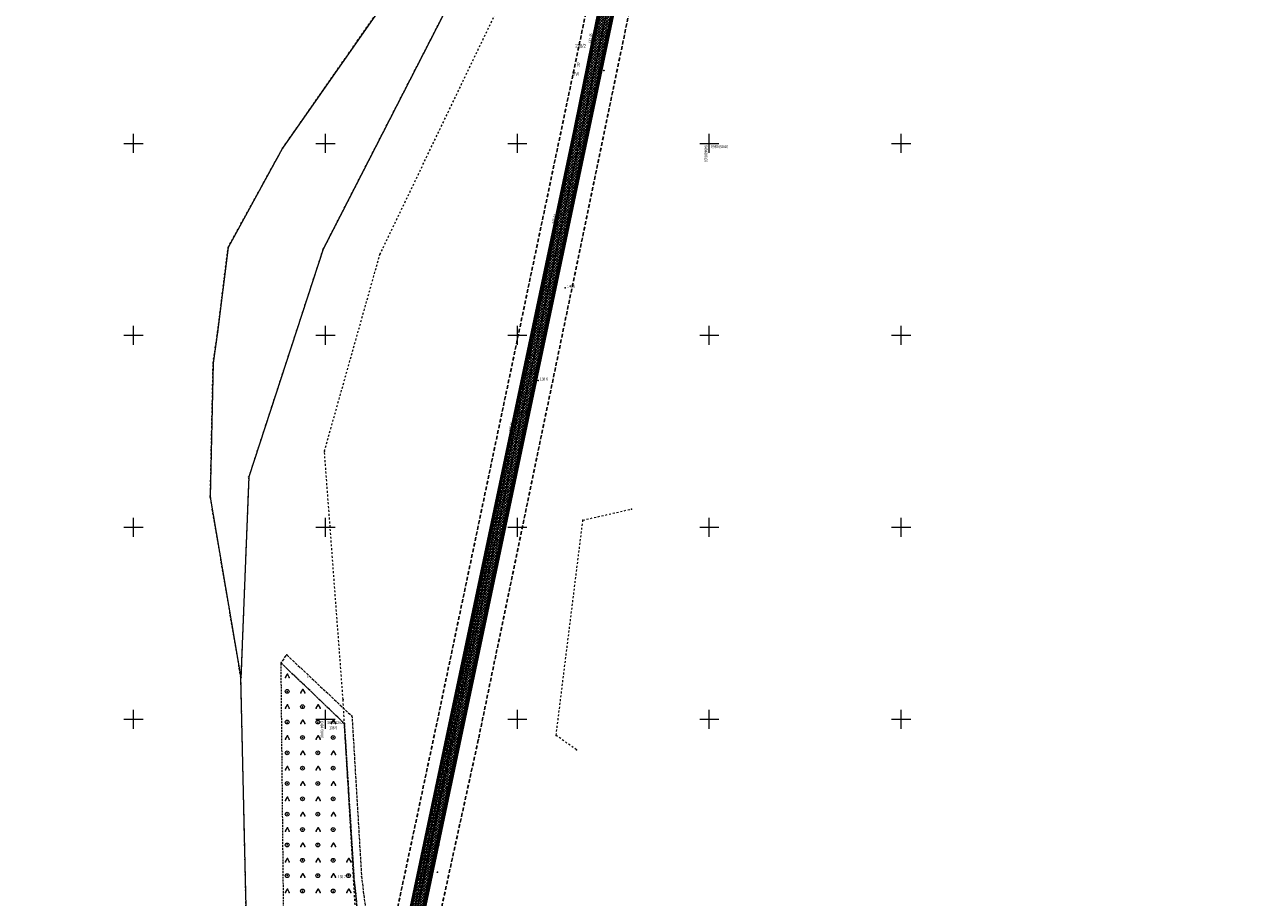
# Model space of a CAD drawing. Extents: x 6456700 to 6518119, y 5963420 to 5980059.
# Tile 96 of 256: x 6511890 to 6512212, y 5964903 to 5965130. Entities that reach past the tile are written whole.
import ezdxf
from ezdxf.enums import TextEntityAlignment as Align

# ---------------------------------------------------------------- set-up
doc = ezdxf.new("R2010")
doc.units = 0
doc.header["$MEASUREMENT"] = 0
for name, pattern in [('L_0_03', [1, 0.5, -0.5]), ('L_0_04', [1.5, 1, -0.5]), ('L_0_52', [1, 0.75, -0.25]), ('L_0_5A', [0.75, 0.5, -0.25])]:
    doc.linetypes.add(name, pattern=pattern)
doc.layers.get('0').update_dxf_attribs({"color": 2, "linetype": 'CONTINUOUS', "lineweight": 5})
for name, color, linetype, lineweight in [('18mm Kreska ciągła', 7, 'CONTINUOUS', 18), ('202_punkt_graniczny', 7, 'CONTINUOUS', 18), ('203_punkt_graniczny', 7, 'CONTINUOUS', 18), ('209_oznaczenie_konturu_klasyfikacyjnego', 96, 'CONTINUOUS', 18), ('210_oznaczenie_konturu_uzytku_gruntowego', 96, 'CONTINUOUS', 18), ('211_numer_dzialki_ewidencyjnej', 7, 'CONTINUOUS', 18), ('218_kontur_uzytku_gruntowego', 96, 'L_0_03', 18), ('219_dzialka_ewidencyjna', 7, 'CONTINUOUS', 18), ('50mm Kreska ciągła', 7, 'CONTINUOUS', 50), ('9mm Kreska ciągła', 252, 'CONTINUOUS', 9), ('jezdnia', 7, 'CONTINUOUS', 18), ('jezdnia_Atr17', 7, 'CONTINUOUS', 18), ('pikieta_naturalna', 7, 'CONTINUOUS', 18), ('pikieta_naturalna_Atr2', 7, 'CONTINUOUS', 18), ('przewod_kanalizacyjny', 7, 'CONTINUOUS', 18), ('przewod_wodociagowy', 7, 'CONTINUOUS', 18), ('rzedna', 7, 'CONTINUOUS', 18), ('rzedna_Atr2', 7, 'CONTINUOUS', 18), ('siatka_krzyrzy', 7, 'CONTINUOUS', 18), ('teren_zalesiony', 7, 'CONTINUOUS', 18), ('Zakres', 7, 'CONTINUOUS', 18)]:
    doc.layers.add(name, color=color, linetype=linetype, lineweight=lineweight)
doc.styles.get("Standard").update_dxf_attribs({"font": 'txt', "width": 0.75})

# ---------------------------------------------------------------- blocks, each defined once
blk = doc.blocks.new('mdcp_nowa')
at = {"layer": '203_punkt_graniczny', "linetype": 'Continuous', "lineweight": 18}
for points in [[(6494688.86, 5981548.67, 1), (6494688.86, 5981548.75, 1)], [(6494674.63, 5981522.83, 1), (6494674.63, 5981522.92, 1)], [(6494699.4, 5981522.42, 1), (6494699.4, 5981522.51, 1)], [(6494671.92, 5981500.8, 1), (6494671.92, 5981500.89, 1)], [(6494670.74, 5981492.72, 1), (6494670.74, 5981492.81, 1)], [(6494680.02, 5981463.08, 1), (6494680.02, 5981463.17, 1)], [(6494670.01, 5981457.76, 1), (6494670.01, 5981457.86, 1)], [(6494677.99, 5981410.78, 1), (6494677.99, 5981410.87, 1)]]:
    blk.add_hatch(color=18, dxfattribs=at).paths.add_polyline_path(points)
at = {"layer": 'pikieta_naturalna', "linetype": 'Continuous', "lineweight": 18}
for points in [[(6494772.56, 5981568.96, 1), (6494772.56, 5981569.04, 1)], [(6494769.57, 5981563.72, 1), (6494769.57, 5981563.81, 1)], [(6494766.26, 5981549.62, 1), (6494766.26, 5981549.71, 1)], [(6494763.7, 5981539.71, 1), (6494763.7, 5981539.8, 1)], [(6494758.54, 5981513.37, 1), (6494758.54, 5981513.46, 1)], [(6494762.45, 5981512.36, 1), (6494762.45, 5981512.45, 1)], [(6494755.38, 5981488.21, 1), (6494755.38, 5981488.29, 1)], [(6494751.13, 5981479.09, 1), (6494751.13, 5981479.18, 1)], [(6494744.97, 5981456.58, 1), (6494744.97, 5981456.67, 1)], [(6494744.75, 5981446.86, 1), (6494744.75, 5981446.95, 1)], [(6494739.88, 5981421.71, 1), (6494739.88, 5981421.79, 1)], [(6494704.94, 5981398.82, 1), (6494704.94, 5981398.91, 1)], [(6494734.75, 5981395.75, 1), (6494734.75, 5981395.83, 1)], [(6494728.87, 5981368.09, 1), (6494728.87, 5981368.18, 1)], [(6494707.44, 5981358.74, 1), (6494707.44, 5981358.83, 1)], [(6494729.16, 5981360.09, 1), (6494729.16, 5981360.18, 1)]]:
    blk.add_hatch(color=18, dxfattribs=at).paths.add_polyline_path(points)
at = {"layer": 'rzedna', "linetype": 'Continuous', "lineweight": 18}
for points in [[(6494769.33, 5981575.86, 1), (6494769.33, 5981575.95, 1)], [(6494769.72, 5981575.71, 1), (6494769.72, 5981575.8, 1)], [(6494759.64, 5981528.51, 1), (6494759.64, 5981528.61, 1)], [(6494760.13, 5981528.39, 1), (6494760.13, 5981528.49, 1)], [(6494748.57, 5981474.46, 1), (6494748.57, 5981474.55, 1)], [(6494749.03, 5981474.39, 1), (6494749.03, 5981474.49, 1)], [(6494736.71, 5981416.54, 1), (6494736.71, 5981416.62, 1)], [(6494737.27, 5981416.49, 1), (6494737.27, 5981416.58, 1)], [(6494725.45, 5981361.28, 1), (6494725.45, 5981361.37, 1)], [(6494726.02, 5981361.24, 1), (6494726.02, 5981361.33, 1)]]:
    blk.add_hatch(color=18, dxfattribs=at).paths.add_polyline_path(points)
for p in [(6494779.7, 5981454.74), (6494765.38, 5981392.07)]:
    blk.add_point(p)
at = {"layer": '202_punkt_graniczny', "color": 7, "linetype": 'Continuous', "lineweight": 18}
for centre in [(6494770.28, 5981578.21), (6494773.21, 5981577.59), (6494749.62, 5981480.38), (6494752.56, 5981479.76), (6494728.97, 5981382.54), (6494731.9, 5981381.92)]:
    blk.add_circle(centre, 0.25, dxfattribs=at)
at = {"layer": '202_punkt_graniczny'}
for p in [(6494770.28, 5981578.21), (6494773.21, 5981577.59), (6494749.62, 5981480.38), (6494752.56, 5981479.76), (6494728.97, 5981382.54), (6494731.9, 5981381.92)]:
    blk.add_point(p, dxfattribs=at)
at = {"layer": '203_punkt_graniczny', "color": 7, "linetype": 'Continuous', "lineweight": 18}
for centre in [(6494688.86, 5981548.71), (6494674.63, 5981522.87), (6494699.4, 5981522.47), (6494671.92, 5981500.85), (6494670.74, 5981492.77), (6494680.02, 5981463.13), (6494670.01, 5981457.81), (6494677.99, 5981410.82)]:
    blk.add_circle(centre, 0.045, dxfattribs=at)
at = {"layer": '203_punkt_graniczny'}
for p in [(6494688.86, 5981548.71), (6494674.63, 5981522.87), (6494699.4, 5981522.47), (6494671.92, 5981500.85), (6494670.74, 5981492.77), (6494680.02, 5981463.13), (6494670.01, 5981457.81), (6494677.99, 5981410.82)]:
    blk.add_point(p, dxfattribs=at)
at = {"layer": '218_kontur_uzytku_gruntowego', "lineweight": 18, "flags": 128}
for points in [[(6494770.28, 5981578.21), (6494790.94, 5981676.05)], [(6494773.21, 5981577.59), (6494793.87, 5981675.43)], [(6494741.09, 5981603.83), (6494699.4, 5981522.47)], [(6494688.86, 5981548.71), (6494718.51, 5981591.3)], [(6494714.18, 5981521.01), (6494746, 5981587.38)], [(6494749.62, 5981480.38), (6494770.28, 5981578.21)], [(6494752.56, 5981479.76), (6494773.21, 5981577.59)], [(6494674.63, 5981522.87), (6494688.86, 5981548.71)], [(6494671.92, 5981500.85), (6494674.63, 5981522.87)], [(6494699.4, 5981522.47), (6494680.02, 5981463.13)], [(6494699.75, 5981469.82), (6494714.18, 5981521.01)], [(6494670.74, 5981492.77), (6494671.92, 5981500.85)], [(6494670.01, 5981457.81), (6494670.74, 5981492.77)], [(6494728.97, 5981382.54), (6494749.62, 5981480.38)], [(6494731.9, 5981381.92), (6494752.56, 5981479.76)], [(6494704.6, 5981405.16), (6494699.75, 5981469.82)], [(6494680.02, 5981463.13), (6494677.99, 5981410.82)], [(6494677.99, 5981410.82), (6494670.01, 5981457.81)], [(6494767.08, 5981451.87), (6494779.7, 5981454.74)], [(6494760.1, 5981395.81), (6494767.08, 5981451.87)], [(6494679.32, 5981351.06), (6494677.99, 5981410.82)], [(6494710.63, 5981301.79), (6494704.6, 5981405.16)], [(6494765.38, 5981392.07), (6494760.1, 5981395.81)], [(6494717.04, 5981311.56), (6494731.9, 5981381.92)], [(6494721.07, 5981345.14), (6494728.97, 5981382.54)]]:
    blk.add_lwpolyline(points, dxfattribs=at)
at = {"layer": '218_kontur_uzytku_gruntowego'}
for p in [(6494770.28, 5981578.21), (6494770.28, 5981578.21), (6494770.28, 5981578.21), (6494770.28, 5981578.21), (6494773.21, 5981577.59), (6494773.21, 5981577.59), (6494773.21, 5981577.59), (6494773.21, 5981577.59), (6494688.86, 5981548.71), (6494688.86, 5981548.71), (6494674.63, 5981522.87), (6494674.63, 5981522.87), (6494699.4, 5981522.47), (6494699.4, 5981522.47), (6494714.18, 5981521.01), (6494714.18, 5981521.01), (6494714.18, 5981521.01), (6494714.18, 5981521.01), (6494671.92, 5981500.85), (6494671.92, 5981500.85), (6494670.74, 5981492.77), (6494670.74, 5981492.77), (6494749.62, 5981480.38), (6494749.62, 5981480.38), (6494749.62, 5981480.38), (6494749.62, 5981480.38), (6494752.56, 5981479.76), (6494752.56, 5981479.76), (6494752.56, 5981479.76), (6494752.56, 5981479.76), (6494699.75, 5981469.82), (6494699.75, 5981469.82), (6494699.75, 5981469.82), (6494699.75, 5981469.82), (6494680.02, 5981463.13), (6494680.02, 5981463.13), (6494670.01, 5981457.81), (6494670.01, 5981457.81), (6494767.08, 5981451.87), (6494767.08, 5981451.87), (6494677.99, 5981410.82), (6494677.99, 5981410.82), (6494677.99, 5981410.82), (6494677.99, 5981410.82), (6494704.6, 5981405.16), (6494704.6, 5981405.16), (6494704.6, 5981405.16), (6494704.6, 5981405.16), (6494760.1, 5981395.81), (6494760.1, 5981395.81), (6494728.97, 5981382.54), (6494728.97, 5981382.54), (6494728.97, 5981382.54), (6494728.97, 5981382.54), (6494731.9, 5981381.92), (6494731.9, 5981381.92), (6494731.9, 5981381.92), (6494731.9, 5981381.92)]:
    blk.add_point(p, dxfattribs=at)
at = {"layer": '219_dzialka_ewidencyjna', "color": 3, "linetype": 'Continuous', "lineweight": 18, "flags": 128}
for points in [[(6494770.28, 5981578.21), (6494790.94, 5981676.05)], [(6494773.21, 5981577.59), (6494793.87, 5981675.43)], [(6494741.09, 5981603.83), (6494699.4, 5981522.47)], [(6494718.51, 5981591.3), (6494688.86, 5981548.71)], [(6494749.62, 5981480.38), (6494770.28, 5981578.21)], [(6494752.56, 5981479.76), (6494773.21, 5981577.59)], [(6494688.86, 5981548.71), (6494674.63, 5981522.87)], [(6494674.63, 5981522.87), (6494671.92, 5981500.85)], [(6494699.4, 5981522.47), (6494680.02, 5981463.13)], [(6494671.92, 5981500.85), (6494670.74, 5981492.77)], [(6494670.74, 5981492.77), (6494670.01, 5981457.81)], [(6494728.97, 5981382.54), (6494749.62, 5981480.38)], [(6494731.9, 5981381.92), (6494752.56, 5981479.76)], [(6494680.02, 5981463.13), (6494677.99, 5981410.82)], [(6494670.01, 5981457.81), (6494677.99, 5981410.82)], [(6494679.32, 5981351.06), (6494677.99, 5981410.82)], [(6494710.85, 5981296.74), (6494728.97, 5981382.54)], [(6494713.86, 5981296.49), (6494731.9, 5981381.92)]]:
    blk.add_lwpolyline(points, dxfattribs=at)
at = {"layer": '219_dzialka_ewidencyjna', "color": 3}
for p in [(6494770.28, 5981578.21), (6494770.28, 5981578.21), (6494773.21, 5981577.59), (6494773.21, 5981577.59), (6494688.86, 5981548.71), (6494688.86, 5981548.71), (6494674.63, 5981522.87), (6494674.63, 5981522.87), (6494699.4, 5981522.47), (6494699.4, 5981522.47), (6494671.92, 5981500.85), (6494671.92, 5981500.85), (6494670.74, 5981492.77), (6494670.74, 5981492.77), (6494749.62, 5981480.38), (6494749.62, 5981480.38), (6494752.56, 5981479.76), (6494752.56, 5981479.76), (6494680.02, 5981463.13), (6494680.02, 5981463.13), (6494670.01, 5981457.81), (6494670.01, 5981457.81), (6494677.99, 5981410.82), (6494677.99, 5981410.82), (6494677.99, 5981410.82), (6494728.97, 5981382.54), (6494728.97, 5981382.54), (6494731.9, 5981381.92), (6494731.9, 5981381.92)]:
    blk.add_point(p, dxfattribs=at)
at = {"layer": 'jezdnia', "color": 7, "linetype": 'L_0_52', "lineweight": 18, "flags": 128}
blk.add_lwpolyline([(6494689.93, 5981416.78), (6494706.92, 5981400.82), (6494709.41, 5981359.01), (6494712.54, 5981333.42), (6494712.98, 5981303.17), (6494713.31, 5981300.28), (6494713.85, 5981296.4), (6494712.82, 5981273.82), (6494714.22, 5981236.42), (6494712.46, 5981224.52), (6494707.96, 5981224.18), (6494709.02, 5981238.31), (6494710.21, 5981273.66), (6494710.7, 5981303.42), (6494710.11, 5981332.99), (6494707.44, 5981358.78), (6494704.94, 5981398.86), (6494688.46, 5981414.69)], close=True, dxfattribs=at)
at = {"layer": 'jezdnia'}
for p in [(6494689.93, 5981416.78), (6494688.46, 5981414.69), (6494706.92, 5981400.82), (6494704.94, 5981398.86), (6494707.44, 5981358.78), (6494709.41, 5981359.01)]:
    blk.add_point(p, dxfattribs=at)
at = {"layer": 'pikieta_naturalna', "color": 7, "linetype": 'Continuous', "lineweight": 18}
for centre in [(6494772.56, 5981569), (6494769.57, 5981563.77), (6494766.26, 5981549.66), (6494763.7, 5981539.76), (6494758.54, 5981513.41), (6494762.45, 5981512.4), (6494755.38, 5981488.25), (6494751.13, 5981479.14), (6494744.97, 5981456.62), (6494744.75, 5981446.9), (6494739.88, 5981421.75), (6494704.94, 5981398.86), (6494734.75, 5981395.79), (6494728.87, 5981368.14), (6494707.44, 5981358.78), (6494729.16, 5981360.14)]:
    blk.add_circle(centre, 0.045, dxfattribs=at)
at = {"layer": 'pikieta_naturalna'}
for p in [(6494772.56, 5981569), (6494769.57, 5981563.77), (6494766.26, 5981549.66), (6494763.7, 5981539.76), (6494758.54, 5981513.41), (6494762.45, 5981512.4), (6494755.38, 5981488.25), (6494751.13, 5981479.14), (6494744.97, 5981456.62), (6494744.75, 5981446.9), (6494739.88, 5981421.75), (6494704.94, 5981398.86), (6494734.75, 5981395.79), (6494728.87, 5981368.14), (6494707.44, 5981358.78), (6494729.16, 5981360.14)]:
    blk.add_point(p, dxfattribs=at)
at = {"layer": 'przewod_kanalizacyjny', "color": 34, "linetype": 'Continuous', "lineweight": 18, "flags": 128}
blk.add_lwpolyline([(6494710.02, 5981224.59), (6494712.73, 5981299.13), (6494714.74, 5981309.22), (6494725.45, 5981361.32), (6494736.71, 5981416.58), (6494748.57, 5981474.51), (6494759.64, 5981528.56), (6494769.33, 5981575.9), (6494780.23, 5981628.88), (6494789.56, 5981673.48), (6494801.12, 5981726.88), (6494812.93, 5981781.06), (6494824.61, 5981835.02), (6494837.01, 5981892.75), (6494849.07, 5981948.89), (6494861.07, 5982003.73), (6494867.35, 5982032.39), (6494874.85, 5982069.31)], dxfattribs=at)
at = {"layer": 'przewod_kanalizacyjny'}
for p in [(6494769.33, 5981575.9), (6494759.64, 5981528.56), (6494748.57, 5981474.51), (6494736.71, 5981416.58), (6494725.45, 5981361.32)]:
    blk.add_point(p, dxfattribs=at)
at = {"layer": 'przewod_wodociagowy', "color": 5, "linetype": 'Continuous', "lineweight": 18, "flags": 128}
blk.add_lwpolyline([(6494892.06, 5982140.59), (6494877.83, 5982080.71), (6494875.47, 5982069.24), (6494867.82, 5982032.34), (6494861.63, 5982003.58), (6494849.58, 5981948.68), (6494837.65, 5981892.5), (6494825.12, 5981834.8), (6494813.48, 5981780.79), (6494801.71, 5981726.67), (6494790.16, 5981673.27), (6494780.64, 5981628.68), (6494769.72, 5981575.76), (6494760.13, 5981528.44), (6494749.03, 5981474.44), (6494737.27, 5981416.53), (6494726.02, 5981361.28), (6494715.35, 5981309.09), (6494713.3, 5981298.99), (6494710.89, 5981224.49)], dxfattribs=at)
at = {"layer": 'przewod_wodociagowy'}
for p in [(6494769.72, 5981575.76), (6494760.13, 5981528.44), (6494749.03, 5981474.44), (6494737.27, 5981416.53), (6494726.02, 5981361.28)]:
    blk.add_point(p, dxfattribs=at)
at = {"layer": 'rzedna', "color": 7, "linetype": 'Continuous', "lineweight": 18}
for centre in [(6494769.33, 5981575.9), (6494769.72, 5981575.76), (6494759.64, 5981528.56), (6494760.13, 5981528.44), (6494748.57, 5981474.51), (6494749.03, 5981474.44), (6494736.71, 5981416.58), (6494737.27, 5981416.53), (6494725.45, 5981361.32), (6494726.02, 5981361.28)]:
    blk.add_circle(centre, 0.045, dxfattribs=at)
at = {"layer": 'rzedna'}
for p in [(6494769.33, 5981575.9), (6494769.72, 5981575.76), (6494759.64, 5981528.56), (6494760.13, 5981528.44), (6494748.57, 5981474.51), (6494749.03, 5981474.44), (6494736.71, 5981416.58), (6494737.27, 5981416.53), (6494725.45, 5981361.32), (6494726.02, 5981361.28)]:
    blk.add_point(p, dxfattribs=at)
at = {"layer": 'siatka_krzyrzy', "linetype": 'Continuous', "lineweight": 18, "flags": 128}
for points in [[(6494650, 5981547.5), (6494650, 5981552.5)], [(6494700, 5981547.5), (6494700, 5981552.5)], [(6494750, 5981547.5), (6494750, 5981552.5)], [(6494800, 5981547.5), (6494800, 5981552.5)], [(6494850, 5981547.5), (6494850, 5981552.5)], [(6494647.5, 5981550), (6494652.5, 5981550)], [(6494697.5, 5981550), (6494702.5, 5981550)], [(6494747.5, 5981550), (6494752.5, 5981550)], [(6494797.5, 5981550), (6494802.5, 5981550)], [(6494847.5, 5981550), (6494852.5, 5981550)], [(6494647.5, 5981500), (6494652.5, 5981500)], [(6494650, 5981497.5), (6494650, 5981502.5)], [(6494697.5, 5981500), (6494702.5, 5981500)], [(6494700, 5981497.5), (6494700, 5981502.5)], [(6494747.5, 5981500), (6494752.5, 5981500)], [(6494750, 5981497.5), (6494750, 5981502.5)], [(6494797.5, 5981500), (6494802.5, 5981500)], [(6494800, 5981497.5), (6494800, 5981502.5)], [(6494847.5, 5981500), (6494852.5, 5981500)], [(6494850, 5981497.5), (6494850, 5981502.5)], [(6494650, 5981447.5), (6494650, 5981452.5)], [(6494700, 5981447.5), (6494700, 5981452.5)], [(6494750, 5981447.5), (6494750, 5981452.5)], [(6494800, 5981447.5), (6494800, 5981452.5)], [(6494850, 5981447.5), (6494850, 5981452.5)], [(6494647.5, 5981450), (6494652.5, 5981450)], [(6494697.5, 5981450), (6494702.5, 5981450)], [(6494747.5, 5981450), (6494752.5, 5981450)], [(6494797.5, 5981450), (6494802.5, 5981450)], [(6494847.5, 5981450), (6494852.5, 5981450)], [(6494647.5, 5981400), (6494652.5, 5981400)], [(6494650, 5981397.5), (6494650, 5981402.5)], [(6494697.5, 5981400), (6494702.5, 5981400)], [(6494700, 5981397.5), (6494700, 5981402.5)], [(6494747.5, 5981400), (6494752.5, 5981400)], [(6494750, 5981397.5), (6494750, 5981402.5)], [(6494797.5, 5981400), (6494802.5, 5981400)], [(6494800, 5981397.5), (6494800, 5981402.5)], [(6494847.5, 5981400), (6494852.5, 5981400)], [(6494850, 5981397.5), (6494850, 5981402.5)]]:
    blk.add_lwpolyline(points, dxfattribs=at)
at = {"layer": 'teren_zalesiony', "color": 7, "linetype": 'L_0_5A', "lineweight": 18, "flags": 128}
blk.add_lwpolyline([(6494698.67, 5981224.19), (6494696.16, 5981225.8), (6494692.81, 5981249.42), (6494692.53, 5981259.85), (6494691.16, 5981277.24), (6494686.93, 5981297.02), (6494689.27, 5981334.06), (6494688.46, 5981414.69), (6494704.94, 5981398.86), (6494707.44, 5981358.78), (6494710.11, 5981332.99), (6494710.7, 5981303.42), (6494710.21, 5981273.66), (6494709.02, 5981238.31), (6494707.96, 5981224.18)], close=True, dxfattribs=at)
at = {"layer": 'teren_zalesiony', "color": 7, "linetype": 'Continuous', "lineweight": 18, "flags": 128}
for points in [[(6494689.6, 5981410.86), (6494690.1, 5981411.73)], [(6494690.1, 5981411.73), (6494690.6, 5981410.86)], [(6494693.6, 5981406.86), (6494694.1, 5981407.73)], [(6494694.1, 5981407.73), (6494694.6, 5981406.86)], [(6494689.6, 5981402.86), (6494690.1, 5981403.73)], [(6494690.1, 5981403.73), (6494690.6, 5981402.86)], [(6494697.6, 5981402.86), (6494698.1, 5981403.73)], [(6494698.1, 5981403.73), (6494698.6, 5981402.86)], [(6494693.6, 5981398.86), (6494694.1, 5981399.73)], [(6494694.1, 5981399.73), (6494694.6, 5981398.86)], [(6494701.6, 5981398.86), (6494702.1, 5981399.73)], [(6494702.1, 5981399.73), (6494702.6, 5981398.86)], [(6494689.6, 5981394.86), (6494690.1, 5981395.73)], [(6494690.1, 5981395.73), (6494690.6, 5981394.86)], [(6494697.6, 5981394.86), (6494698.1, 5981395.73)], [(6494698.1, 5981395.73), (6494698.6, 5981394.86)], [(6494693.6, 5981390.86), (6494694.1, 5981391.73)], [(6494694.1, 5981391.73), (6494694.6, 5981390.86)], [(6494701.6, 5981390.86), (6494702.1, 5981391.73)], [(6494702.1, 5981391.73), (6494702.6, 5981390.86)], [(6494689.6, 5981386.86), (6494690.1, 5981387.73)], [(6494690.1, 5981387.73), (6494690.6, 5981386.86)], [(6494697.6, 5981386.86), (6494698.1, 5981387.73)], [(6494698.1, 5981387.73), (6494698.6, 5981386.86)], [(6494693.6, 5981382.86), (6494694.1, 5981383.73)], [(6494694.1, 5981383.73), (6494694.6, 5981382.86)], [(6494701.6, 5981382.86), (6494702.1, 5981383.73)], [(6494702.1, 5981383.73), (6494702.6, 5981382.86)], [(6494689.6, 5981378.86), (6494690.1, 5981379.73)], [(6494690.1, 5981379.73), (6494690.6, 5981378.86)], [(6494697.6, 5981378.86), (6494698.1, 5981379.73)], [(6494698.1, 5981379.73), (6494698.6, 5981378.86)], [(6494693.6, 5981374.86), (6494694.1, 5981375.73)], [(6494694.1, 5981375.73), (6494694.6, 5981374.86)], [(6494701.6, 5981374.86), (6494702.1, 5981375.73)], [(6494702.1, 5981375.73), (6494702.6, 5981374.86)], [(6494689.6, 5981370.86), (6494690.1, 5981371.73)], [(6494690.1, 5981371.73), (6494690.6, 5981370.86)], [(6494697.6, 5981370.86), (6494698.1, 5981371.73)], [(6494698.1, 5981371.73), (6494698.6, 5981370.86)], [(6494693.6, 5981366.86), (6494694.1, 5981367.73)], [(6494694.1, 5981367.73), (6494694.6, 5981366.86)], [(6494701.6, 5981366.86), (6494702.1, 5981367.73)], [(6494702.1, 5981367.73), (6494702.6, 5981366.86)], [(6494689.6, 5981362.86), (6494690.1, 5981363.73)], [(6494690.1, 5981363.73), (6494690.6, 5981362.86)], [(6494697.6, 5981362.86), (6494698.1, 5981363.73)], [(6494698.1, 5981363.73), (6494698.6, 5981362.86)], [(6494705.6, 5981362.86), (6494706.1, 5981363.73)], [(6494706.1, 5981363.73), (6494706.6, 5981362.86)], [(6494693.6, 5981358.86), (6494694.1, 5981359.73)], [(6494694.1, 5981359.73), (6494694.6, 5981358.86)], [(6494701.6, 5981358.86), (6494702.1, 5981359.73)], [(6494702.1, 5981359.73), (6494702.6, 5981358.86)], [(6494689.6, 5981354.86), (6494690.1, 5981355.73)], [(6494690.1, 5981355.73), (6494690.6, 5981354.86)], [(6494697.6, 5981354.86), (6494698.1, 5981355.73)], [(6494698.1, 5981355.73), (6494698.6, 5981354.86)], [(6494705.6, 5981354.86), (6494706.1, 5981355.73)], [(6494706.1, 5981355.73), (6494706.6, 5981354.86)]]:
    blk.add_lwpolyline(points, dxfattribs=at)
at = {"layer": 'teren_zalesiony', "color": 7, "linetype": 'Continuous', "lineweight": 18}
for centre in [(6494690.02, 5981407.27), (6494694.02, 5981403.27), (6494690.02, 5981399.27), (6494698.02, 5981399.27), (6494694.02, 5981395.27), (6494702.02, 5981395.27), (6494690.02, 5981391.27), (6494698.02, 5981391.27), (6494694.02, 5981387.27), (6494702.02, 5981387.27), (6494690.02, 5981383.27), (6494698.02, 5981383.27), (6494694.02, 5981379.27), (6494702.02, 5981379.27), (6494690.02, 5981375.27), (6494698.02, 5981375.27), (6494694.02, 5981371.27), (6494702.02, 5981371.27), (6494690.02, 5981367.27), (6494698.02, 5981367.27), (6494694.02, 5981363.27), (6494702.02, 5981363.27), (6494690.02, 5981359.27), (6494698.02, 5981359.27), (6494706.02, 5981359.27), (6494694.02, 5981355.27), (6494702.02, 5981355.27)]:
    blk.add_circle(centre, 0.5, dxfattribs=at)
at = {"layer": 'teren_zalesiony'}
for p in [(6494688.46, 5981414.69), (6494689.6, 5981410.86), (6494690.1, 5981411.73), (6494690.1, 5981411.73), (6494690.6, 5981410.86), (6494690.02, 5981407.27), (6494693.6, 5981406.86), (6494694.1, 5981407.73), (6494694.1, 5981407.73), (6494694.6, 5981406.86), (6494690.1, 5981403.73), (6494690.1, 5981403.73), (6494694.02, 5981403.27), (6494698.1, 5981403.73), (6494698.1, 5981403.73), (6494689.6, 5981402.86), (6494690.6, 5981402.86), (6494694.1, 5981399.73), (6494694.1, 5981399.73), (6494697.6, 5981402.86), (6494698.6, 5981402.86), (6494702.1, 5981399.73), (6494702.1, 5981399.73), (6494690.02, 5981399.27), (6494693.6, 5981398.86), (6494694.6, 5981398.86), (6494698.02, 5981399.27), (6494701.6, 5981398.86), (6494702.6, 5981398.86), (6494704.94, 5981398.86), (6494689.6, 5981394.86), (6494690.1, 5981395.73), (6494690.1, 5981395.73), (6494690.6, 5981394.86), (6494694.02, 5981395.27), (6494697.6, 5981394.86), (6494698.1, 5981395.73), (6494698.1, 5981395.73), (6494698.6, 5981394.86), (6494702.02, 5981395.27), (6494690.02, 5981391.27), (6494693.6, 5981390.86), (6494694.1, 5981391.73), (6494694.1, 5981391.73), (6494694.6, 5981390.86), (6494698.02, 5981391.27), (6494701.6, 5981390.86), (6494702.1, 5981391.73), (6494702.1, 5981391.73), (6494702.6, 5981390.86), (6494689.6, 5981386.86), (6494690.1, 5981387.73), (6494690.1, 5981387.73), (6494690.6, 5981386.86), (6494694.02, 5981387.27), (6494697.6, 5981386.86), (6494698.1, 5981387.73), (6494698.1, 5981387.73), (6494698.6, 5981386.86), (6494702.02, 5981387.27), (6494694.1, 5981383.73), (6494694.1, 5981383.73), (6494702.1, 5981383.73), (6494702.1, 5981383.73), (6494690.02, 5981383.27), (6494693.6, 5981382.86), (6494694.6, 5981382.86), (6494698.02, 5981383.27), (6494701.6, 5981382.86), (6494702.6, 5981382.86), (6494689.6, 5981378.86), (6494690.1, 5981379.73), (6494690.1, 5981379.73), (6494690.6, 5981378.86), (6494694.02, 5981379.27), (6494697.6, 5981378.86), (6494698.1, 5981379.73), (6494698.1, 5981379.73), (6494698.6, 5981378.86), (6494702.02, 5981379.27), (6494690.02, 5981375.27), (6494693.6, 5981374.86), (6494694.1, 5981375.73), (6494694.1, 5981375.73), (6494694.6, 5981374.86), (6494698.02, 5981375.27), (6494701.6, 5981374.86), (6494702.1, 5981375.73), (6494702.1, 5981375.73), (6494702.6, 5981374.86), (6494689.6, 5981370.86), (6494690.1, 5981371.73), (6494690.1, 5981371.73), (6494690.6, 5981370.86), (6494694.02, 5981371.27), (6494697.6, 5981370.86), (6494698.1, 5981371.73), (6494698.1, 5981371.73), (6494698.6, 5981370.86), (6494702.02, 5981371.27), (6494694.1, 5981367.73), (6494694.1, 5981367.73), (6494702.1, 5981367.73), (6494702.1, 5981367.73), (6494690.02, 5981367.27), (6494693.6, 5981366.86), (6494694.6, 5981366.86), (6494698.02, 5981367.27), (6494701.6, 5981366.86), (6494702.6, 5981366.86), (6494689.6, 5981362.86), (6494690.1, 5981363.73), (6494690.1, 5981363.73), (6494690.6, 5981362.86), (6494694.02, 5981363.27), (6494697.6, 5981362.86), (6494698.1, 5981363.73), (6494698.1, 5981363.73), (6494698.6, 5981362.86), (6494702.02, 5981363.27), (6494705.6, 5981362.86), (6494706.1, 5981363.73), (6494706.1, 5981363.73), (6494706.6, 5981362.86), (6494690.02, 5981359.27), (6494693.6, 5981358.86), (6494694.1, 5981359.73), (6494694.1, 5981359.73), (6494694.6, 5981358.86), (6494698.02, 5981359.27), (6494701.6, 5981358.86), (6494702.1, 5981359.73), (6494702.1, 5981359.73), (6494702.6, 5981358.86), (6494706.02, 5981359.27), (6494707.44, 5981358.78), (6494689.6, 5981354.86), (6494690.1, 5981355.73), (6494690.1, 5981355.73), (6494690.6, 5981354.86), (6494694.02, 5981355.27), (6494697.6, 5981354.86), (6494698.1, 5981355.73), (6494698.1, 5981355.73), (6494698.6, 5981354.86), (6494702.02, 5981355.27), (6494705.6, 5981354.86), (6494706.1, 5981355.73), (6494706.1, 5981355.73), (6494706.6, 5981354.86)]:
    blk.add_point(p, dxfattribs=at)
at = {"layer": 'Zakres', "linetype": 'L_0_04', "lineweight": 25, "flags": 128}
blk.add_lwpolyline([(6495113.77, 5985050.22), (6495121.12, 5984877.07), (6495125.76, 5984757.87), (6495129.89, 5984649.81), (6495141.08, 5984611.3), (6495145.77, 5984544.53), (6495147.36, 5984487.27), (6495157.22, 5984392.07), (6495162.95, 5984387.45), (6495180.24, 5984384.16), (6495229.5, 5984386.61), (6495251.65, 5984373.41), (6495258.77, 5984357.12), (6495255.44, 5984330.44), (6495250.77, 5984304.39), (6495252.21, 5984282.78), (6495255.46, 5984256.45), (6495254.94, 5984238.25), (6495266.4, 5984211), (6495277.24, 5984182.33), (6495294.2, 5984133.19), (6495300.94, 5984095.37), (6495313.24, 5984037.69), (6495317.44, 5983978.18), (6495300.35, 5983922.18), (6495282.35, 5983883.38), (6495266.21, 5983862.23), (6495242.03, 5983839.67), (6495211.11, 5983816.86), (6495158.26, 5983772.66), (6495130.6, 5983651.16), (6495116.31, 5983543.43), (6495129.51, 5983346.73), (6495134.58, 5983264.71), (6495139.64, 5983186.97), (6495193.25, 5983077.94), (6495199.2, 5983041.97), (6495206.23, 5983026), (6495208.96, 5983004.88), (6495202.27, 5982979.48), (6495202.42, 5982950.13), (6495209.35, 5982897.38), (6495215.97, 5982850.34), (6495228.6, 5982809.97), (6495226.85, 5982778.82), (6495225.04, 5982750.56), (6495220.26, 5982723.37), (6495226.54, 5982679.97), (6495206.06, 5982669.48), (6495192.68, 5982657.71), (6495184.57, 5982648.65), (6495174.78, 5982624.58), (6495164.23, 5982604.61), (6495150.7, 5982588.3), (6495137.69, 5982582.43), (6495118.26, 5982573.75), (6495100.35, 5982558.42), (6495090.36, 5982544.99), (6495075.87, 5982519.06), (6495060.83, 5982499.68), (6495049.41, 5982485.49), (6495035.07, 5982459.7), (6495006.7, 5982406.64), (6494980.89, 5982351.84), (6494944.35, 5982293.29), (6494925.72, 5982250.11), (6494905.2, 5982190.37), (6494898.43, 5982153.5), (6494879.51, 5982063.89), (6494864.14, 5981992.66), (6494816.93, 5981768.61), (6494777.79, 5981577.7), (6494739.84, 5981394.72), (6494718.65, 5981297.89), (6494716.45, 5981237.31), (6494738.62, 5981208.21), (6494776.48, 5981173.06), (6494817.16, 5981137.44), (6494847.63, 5981109.8), (6494877.39, 5981077.08), (6494912.75, 5981030.55), (6494916.06, 5981014.71), (6494903.86, 5980957.01), (6494916.13, 5980953.51), (6494892.32, 5980927.59), (6494850.7, 5980858.8), (6494806.81, 5980779.89), (6494785.1, 5980753.49), (6494715.22, 5980723.29), (6494679.96, 5980686.78), (6494651.35, 5980651.29), (6494549.14, 5980683.24), (6494511.84, 5980659.66), (6494443.61, 5980630.33), (6494428.78, 5980598.6), (6494431.58, 5980579.46), (6494420.56, 5980549.76), (6494416.45, 5980528.2), (6494403.86, 5980507.16), (6494388.89, 5980482.96), (6494365.32, 5980407.99), (6494335.67, 5980315.15), (6494332.29, 5980297.41), (6494335.1, 5980278.18), (6494347.25, 5980254.84), (6494336.79, 5980250.09), (6494300.04, 5980271.34), (6494320.8, 5980301.43), (6494336.81, 5980349.17), (6494344.85, 5980380.92), (6494360.85, 5980437.13), (6494374.18, 5980476.38), (6494386.14, 5980498.84), (6494403.02, 5980528.52), (6494411.33, 5980563.19), (6494420.84, 5980586.25), (6494420.25, 5980601.11), (6494434.95, 5980635.94), (6494446.75, 5980644.99), (6494465.77, 5980647.27), (6494513.02, 5980669.46), (6494507.85, 5980679.68), (6494547.89, 5980705.83), (6494570.06, 5980691.34), (6494636.17, 5980669.05), (6494706.14, 5980756.86), (6494742.78, 5980772.58), (6494798.53, 5980814.27), (6494826.12, 5980867.97), (6494849.57, 5980908.6), (6494845.35, 5980942.01), (6494853.94, 5980970.83), (6494891.08, 5980960.54), (6494890.11, 5980965.73), (6494903.94, 5981025.69), (6494869.98, 5981070.3), (6494770.97, 5981160.58), (6494728.18, 5981200.64), (6494706.13, 5981229.56), (6494707.94, 5981299.75), (6494728.84, 5981398.1), (6494767.06, 5981580.19), (6494806.17, 5981770.55), (6494854.36, 5981994.76), (6494869.73, 5982065.97), (6494888.61, 5982155.44), (6494891.67, 5982173.95), (6494895.82, 5982197.45), (6494916.38, 5982253.72), (6494935.47, 5982297.95), (6494954.97, 5982331.67), (6494972.09, 5982356.64), (6494997.76, 5982411.14), (6495026.29, 5982464.48), (6495041.09, 5982491.09), (6495052.99, 5982505.88), (6495067.51, 5982524.6), (6495081.94, 5982550.43), (6495092.99, 5982565.28), (6495112.86, 5982582.29), (6495133.59, 5982591.55), (6495144.48, 5982596.46), (6495155.87, 5982610.19), (6495165.7, 5982628.8), (6495175.96, 5982654.03), (6495185.62, 5982664.83), (6495200.4, 5982677.82), (6495212.49, 5982688.04), (6495209.64, 5982723.43), (6495215.22, 5982750.57), (6495216.87, 5982779.54), (6495218.31, 5982809.31), (6495206.86, 5982847.92), (6495199.44, 5982894.74), (6495192.11, 5982948.71), (6495190.16, 5982979.24), (6495183.47, 5983075.16), (6495129.79, 5983184.34), (6495124.6, 5983264.07), (6495119.53, 5983346.09), (6495106.27, 5983543.75), (6495120.74, 5983652.9), (6495148.75, 5983779.42), (6495204.15, 5983826.04), (6495273.41, 5983889.36), (6495288.53, 5983927.42), (6495300.83, 5983964.69), (6495303.91, 5983980.14), (6495301.32, 5984039.55), (6495291.1, 5984093.63), (6495284.5, 5984130.67), (6495267.84, 5984178.93), (6495257.12, 5984207.3), (6495244.96, 5984236.19), (6495244.79, 5984255.42), (6495242.25, 5984281.97), (6495240.71, 5984304.95), (6495245.55, 5984331.94), (6495248.51, 5984355.64), (6495243.77, 5984366.47), (6495226.98, 5984376.47), (6495179.54, 5984374.12), (6495158.61, 5984378.09), (6495147.7, 5984386.91), (6495137.38, 5984486.61), (6495135.78, 5984544.04), (6495131.18, 5984609.54), (6495119.95, 5984648.2), (6495115.76, 5984757.49), (6495111.12, 5984876.67), (6495103.73, 5985050.93), (6495109.36, 5985081.73), (6495120.41, 5985085.88)], close=True, dxfattribs=at)
at = {"layer": 'Zakres'}
for p in [(6494767.06, 5981580.19), (6494777.79, 5981577.7), (6494728.84, 5981398.1), (6494739.84, 5981394.72)]:
    blk.add_point(p, dxfattribs=at)
at = {"layer": '209_oznaczenie_konturu_klasyfikacyjnego', "lineweight": 20, "width": 0.66}
blk.add_text('RVI', height=1, dxfattribs=at).set_placement((6494764.3, 5981568.6), align=Align.TOP_LEFT)
at = {"layer": '210_oznaczenie_konturu_uzytku_gruntowego', "lineweight": 20, "width": 0.66}
blk.add_text('R', height=1, dxfattribs=at).set_placement((6494765.5, 5981571), align=Align.TOP_LEFT)
at = {"layer": '211_numer_dzialki_ewidencyjnej', "color": 7, "lineweight": 20, "width": 0.66}
blk.add_text('206/2', height=1, dxfattribs=at).set_placement((6494765.1, 5981575.9), align=Align.TOP_LEFT)
at = {"layer": 'jezdnia_Atr17', "color": 7, "lineweight": 15, "width": 0.66}
blk.add_text('j.', height=0.75, dxfattribs=at).set_placement((6494695.3, 5981411.71), align=Align.TOP_LEFT)
at = {"layer": 'pikieta_naturalna_Atr2', "color": 7, "lineweight": 15, "width": 0.66}
for s, p in [('143.2', (6494769.64, 5981570.43)), ('143.3', (6494768.51, 5981563.32)), ('143.1', (6494765.59, 5981548.99)), ('142.8', (6494762.93, 5981538.87)), ('140.9', (6494756.49, 5981512.99)), ('140.8', (6494762.95, 5981513.15)), ('138.6', (6494755.88, 5981489)), ('137.5', (6494750.23, 5981480.47)), ('135.9', (6494745.47, 5981457.37)), ('135.5', (6494742.86, 5981446.06)), ('135.3', (6494738.51, 5981421.24)), ('136.5', (6494701, 5981398.16)), ('135.3', (6494732.99, 5981394.88)), ('135.9', (6494727.72, 5981367.66)), ('135.7', (6494703.26, 5981359.37)), ('135.9', (6494726.04, 5981360.49))]:
    blk.add_text(s, height=0.75, dxfattribs=at).set_placement(p, align=Align.TOP_LEFT)
at = {"layer": 'rzedna_Atr2', "color": 7, "lineweight": 15, "width": 0.66}
for s, rotation, p in [('141.45', 79.2, (6494768.42, 5981576.18)), ('141.51', 80.1, (6494769.32, 5981576.12)), ('140.44', 79.2, (6494758.98, 5981529.15)), ('140.51', 77.1, (6494759.49, 5981528.88)), ('135.21', 79, (6494747.8, 5981475.02)), ('135.26', 78.6, (6494748.48, 5981474.74)), ('134.16', 79.2, (6494735.9, 5981417.22)), ('134.26', 79.6, (6494736.7, 5981416.92)), ('134.06', 80, (6494724.71, 5981361.77)), ('134.11', 78.7, (6494725.42, 5981361.77))]:
    blk.add_text(s, height=0.75, rotation=rotation, dxfattribs=at).set_placement(p, align=Align.TOP_LEFT)
at = {"layer": 'siatka_krzyrzy', "lineweight": 15, "width": 0.66}
for s, p in [('6494800.00', (6494799.5, 5981549.5)), ('6494700.00', (6494699.5, 5981399.5))]:
    blk.add_text(s, height=0.75, rotation=270, dxfattribs=at).set_placement(p, align=Align.TOP_LEFT)
for s, p in [('5981550.00', (6494800.5, 5981549.5)), ('5981400.00', (6494700.5, 5981399.5))]:
    blk.add_text(s, height=0.75, dxfattribs=at).set_placement(p, align=Align.TOP_LEFT)

msp = doc.modelspace()

# ---------------------------------------------------------------- block references
at = {"linetype": 'ByBlock'}
msp.add_blockref('mdcp_nowa', (17268.786, -16450.998), dxfattribs=at)

# ---------------------------------------------------------------- next in the draw order: hatches: boundary and pattern name
at = {"layer": '9mm Kreska ciągła'}
h = msp.add_hatch(dxfattribs=at)
h.set_pattern_fill('ANSI37', color=256, scale=4)
h.set_pattern_definition([(45, (6511243.1387, 5964620.2961), (-0.3535534, 0.3535534), []), (135, (6511243.1387, 5964620.2961), (-0.3535534, -0.3535534), [])])
h.paths.add_polyline_path([(6512110.549, 5965467.143), (6512113.974, 5965466.422), (6511986.548, 5964861.463), (6511983.124, 5964862.184)])

# ---------------------------------------------------------------- next in the draw order: linework, layer by layer
at = {"layer": '18mm Kreska ciągła', "color": 4, "ltscale": 0.1}
msp.add_lwpolyline([(6512168.646, 5965713.182), (6512167.854, 5965712.712, 0.2092172), (6512163.177, 5965706.2), (6512131.016, 5965555.627, 0.0007537), (6512124.763, 5965526.137), (6511981.952, 5964848.133, 0.0467829), (6511981.208, 5964841.64), (6511980.073, 5964786.562, 0.1937968), (6511985.368, 5964772.589), (6512012.531, 5964743.143, 0.0257422), (6512030.868, 5964725.211), (6512140.209, 5964628.776, -0.0682613), (6512158.093, 5964608.042), (6512174.467, 5964582.799, -0.215922), (6512178.786, 5964554.241), (6512162.669, 5964497.166, 0.2845724), (6512165.572, 5964487.044), (6512166.371, 5964486.319)], format="xyb", dxfattribs=at)
at = {"layer": '50mm Kreska ciągła', "color": 6, "ltscale": 0.1}
for points in [[(6512123.051, 5965526.497), (6511983.124, 5964862.184)], [(6512126.476, 5965525.776), (6511986.548, 5964861.463)]]:
    msp.add_lwpolyline(points, dxfattribs=at)

doc.saveas('drawing.dxf')
